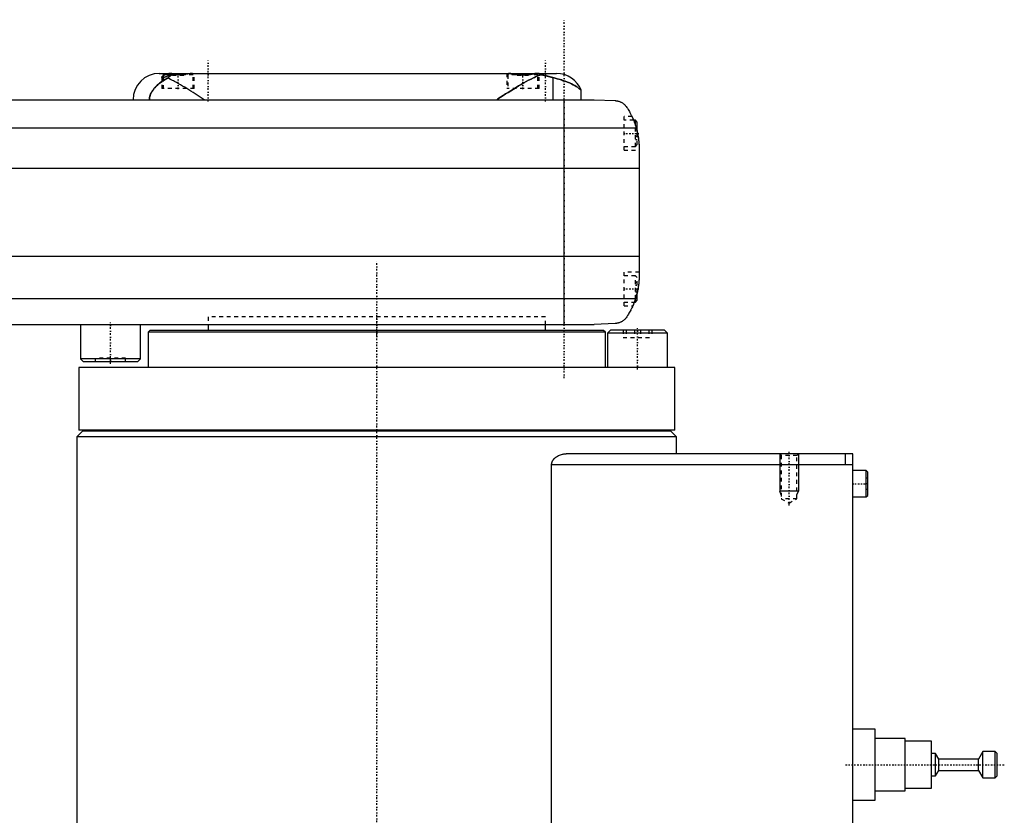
# Model space of a CAD drawing. Extents: x -502 to 174, y -319 to 715.
# Tile 6 of 7: x -95 to 167, y -131 to 81. Entities that reach past the tile are written whole.
import ezdxf

# ---------------------------------------------------------------- set-up
doc = ezdxf.new("R2010")
doc.units = 0
doc.linetypes.add('CENTER', pattern=[1.5, 0.45, -0.5, 0.05, -0.5])
doc.linetypes.add('DASHED', pattern=[2, 1, -1])
for name, color, linetype in [('AM_0', 7, 'CONTINUOUS'), ('AM_10', 7, 'CONTINUOUS'), ('AM_3', 7, 'DASHED'), ('AM_7', 7, 'CENTER')]:
    doc.layers.add(name, color=color, linetype=linetype)

msp = doc.modelspace()

# ---------------------------------------------------------------- linework, layer by layer
at = {"layer": 'AM_0', "color": 7, "linetype": 'CONTINUOUS'}
for p, q in [((-58, 67), (48, 67)), ((-56.6, 67), (-57, 66.6)), ((-57, 66.6), (-57, 65.89)), ((-54.71, 66.6), (-57, 66.6)), ((-49.39, 66.99), (-49.4, 67)), ((35.4, 67), (35.39, 66.99)), ((42.61, 66.99), (42.6, 67)), ((46.98, 65.9), (46.98, 60)), ((54.53, 60), (54.53, 62.51)), ((-248, 60), (58, 60)), ((50, 0), (50, 60)), ((58, 60), (63.58, 59.75)), ((69, 54.5), (68.53, 54.5)), ((69.5, 54), (69, 54.5)), ((69, 53.21), (69, 54.5)), ((69.5, 51.41), (69.5, 54)), ((69.24, 52.43), (-259.24, 52.43)), ((70, 46.97), (70, 13.03)), ((70, 41.62), (-260, 41.62)), ((70, 18.16), (-260, 18.16)), ((69.5, 6.5), (69.5, 8.59)), ((69.01, 6.81), (-259.01, 6.81)), ((68.72, 6), (69, 6)), ((69, 6), (69, 6.79)), ((69, 6), (69.5, 6.5)), ((-251.5, 0), (58, 0)), ((-79, 0), (-79, -9.2)), ((-63, -9.2), (-63, 0)), ((-45, 0), (-45, -1.58)), ((45, -1.58), (45, 0)), ((63.58, 0.25), (58, 0)), ((-60.5, -1.58), (-61, -2.08)), ((-61, -2.08), (-61, -11.5)), ((61, -2.08), (-61, -2.08)), ((60.5, -1.58), (-60.5, -1.58)), ((61, -2.08), (60.5, -1.58)), ((61, -11.5), (61, -2.08)), ((62.37, -1.5), (61.57, -2.3)), ((61.57, -2.3), (61.57, -11.5)), ((77.57, -2.3), (61.57, -2.3)), ((76.77, -1.5), (62.37, -1.5)), ((77.57, -2.3), (76.77, -1.5)), ((77.57, -11.5), (77.57, -2.3)), ((-79, -9.2), (-78.2, -10)), ((-63, -9.2), (-79, -9.2)), ((-63.8, -10), (-78.2, -10)), ((-63.8, -10), (-63, -9.2)), ((-79.5, -11.5), (-79.5, -28.2)), ((79.5, -11.5), (-79.5, -11.5)), ((79.5, -28.2), (79.5, -11.5)), ((-78.5, -28.5), (-80, -30)), ((79.5, -28.2), (-79.5, -28.2)), ((78.5, -28.5), (-78.5, -28.5)), ((-75, -28.2), (-75, -28.5)), ((75, -28.5), (75, -28.2)), ((80, -30), (78.5, -28.5)), ((-80, -30), (-80, -176)), ((80, -30), (-80, -30)), ((80, -34.5), (80, -30)), ((127, -34.5), (50.56, -34.5)), ((125, -34.5), (125, -37.5)), ((127, -313.5), (127, -34.5)), ((46.64, -291.5), (46.64, -37.5)), ((127, -37.5), (46.64, -37.5)), ((130.6, -39), (127, -39)), ((131, -39.4), (130.6, -39)), ((130.6, -46), (130.6, -39)), ((131, -45.6), (131, -39.4)), ((127, -46), (130.6, -46)), ((130.6, -46), (131, -45.6)), ((133, -108), (127, -108)), ((133, -127), (133, -108)), ((141, -110.5), (133, -110.5)), ((141, -124.5), (141, -110.5)), ((148, -111.25), (141, -111.25)), ((148, -123.75), (148, -111.25)), ((149.1, -114.5), (148, -114.5)), ((150, -116), (149.1, -114.5)), ((149.1, -120.5), (149.1, -114.5)), ((161.7, -114), (160.5, -116)), ((165, -114), (161.7, -114)), ((161.7, -121), (161.7, -114)), ((165.5, -114.5), (165, -114)), ((165, -121), (165, -114)), ((165.5, -120.5), (165.5, -114.5)), ((160.5, -116), (150, -116)), ((150, -119), (150, -116)), ((160.5, -119), (160.5, -116)), ((148, -120.5), (149.1, -120.5)), ((149.1, -120.5), (150, -119)), ((150, -119), (160.5, -119)), ((160.5, -119), (161.7, -121)), ((165, -121), (165.5, -120.5)), ((161.7, -121), (165, -121)), ((133, -124.5), (141, -124.5)), ((141, -123.75), (148, -123.75)), ((127, -127), (133, -127))]:
    msp.add_line(p, q, dxfattribs=at)
for points in [[(-55.72, 65.78, 0), (-55.99, 65.65, 0), (-56.5, 65.37, 0), (-56.99, 65.08, 0), (-57.22, 64.93, 0), (-57.44, 64.78, 0), (-57.86, 64.46, 0), (-58.25, 64.15, 0), (-58.61, 63.83, 0), (-58.93, 63.51, 0), (-59.22, 63.2, 0), (-59.36, 63.04, 0), (-59.48, 62.89, 0), (-59.72, 62.57, 0), (-59.93, 62.25, 0), (-60.12, 61.93, 0), (-60.22, 61.74, 0), (-60.25, 61.68, 0), (-60.27, 61.63, 0), (-60.28, 61.6, 0), (-60.3, 61.57, 0), (-60.32, 61.52, 0), (-60.34, 61.46, 0), (-60.37, 61.41, 0), (-60.39, 61.35, 0), (-60.41, 61.3, 0), (-60.42, 61.27, 0), (-60.43, 61.24, 0), (-60.45, 61.19, 0), (-60.47, 61.13, 0), (-60.48, 61.1, 0), (-60.48, 61.07, 0), (-60.5, 61.02, 0), (-60.52, 60.96, 0), (-60.53, 60.93, 0), (-60.53, 60.9, 0), (-60.55, 60.84, 0), (-60.56, 60.79, 0), (-60.58, 60.73, 0), (-60.59, 60.67, 0), (-60.6, 60.6, 0), (-60.6, 60.57, 0), (-60.61, 60.54, 0), (-60.62, 60.48, 0), (-60.63, 60.42, 0), (-60.63, 60.35, 0), (-60.64, 60.29, 0), (-60.64, 60.23, 0), (-60.65, 60.19, 0), (-60.65, 60.16, 0), (-60.65, 60.1, 0), (-60.65, 60.03, 0), (-60.65, 60, 0)], [(-54.39, 66.69, 0), (-54.53, 66.65, 0), (-54.8, 66.57, 0), (-55.06, 66.5, 0), (-55.19, 66.46, 0), (-55.31, 66.42, 0), (-55.55, 66.34, 0), (-55.78, 66.26, 0), (-56, 66.18, 0), (-56.12, 66.14, 0), (-56.15, 66.13, 0), (-56.19, 66.12, 0), (-56.2, 66.11, 0), (-56.22, 66.11, 0), (-56.25, 66.1, 0), (-56.28, 66.09, 0), (-56.32, 66.08, 0), (-56.35, 66.07, 0), (-56.38, 66.06, 0), (-56.39, 66.05, 0), (-56.41, 66.05, 0), (-56.44, 66.04, 0), (-56.47, 66.03, 0), (-56.48, 66.02, 0), (-56.5, 66.02, 0), (-56.53, 66.01, 0), (-56.55, 66, 0), (-56.57, 66, 0), (-56.58, 65.99, 0), (-56.61, 65.98, 0), (-56.64, 65.98, 0), (-56.66, 65.97, 0), (-56.69, 65.96, 0), (-56.71, 65.96, 0), (-56.73, 65.95, 0), (-56.74, 65.95, 0), (-56.76, 65.94, 0), (-56.79, 65.94, 0), (-56.81, 65.93, 0), (-56.83, 65.93, 0), (-56.85, 65.92, 0), (-56.87, 65.92, 0), (-56.88, 65.92, 0), (-56.9, 65.91, 0), (-56.92, 65.91, 0), (-56.94, 65.9, 0), (-56.96, 65.9, 0), (-56.98, 65.9, 0), (-56.99, 65.9, 0), (-57, 65.89, 0), (-57.01, 65.89, 0), (-57.03, 65.89, 0), (-57.05, 65.89, 0), (-57.07, 65.89, 0), (-57.08, 65.89, 0), (-57.09, 65.89, 0), (-57.1, 65.89, 0), (-57.11, 65.89, 0), (-57.13, 65.89, 0), (-57.14, 65.89, 0), (-57.15, 65.89, 0), (-57.17, 65.89, 0), (-57.17, 65.89, 0), (-57.18, 65.89, 0), (-57.19, 65.89, 0), (-57.2, 65.89, 0), (-57.21, 65.9, 0), (-57.21, 65.9, 0), (-57.22, 65.9, 0), (-57.23, 65.9, 0), (-57.24, 65.91, 0), (-57.24, 65.91, 0), (-57.25, 65.91, 0), (-57.26, 65.92, 0), (-57.26, 65.92, 0), (-57.27, 65.93, 0), (-57.27, 65.93, 0), (-57.28, 65.93, 0), (-57.28, 65.94, 0), (-57.28, 65.94, 0), (-57.29, 65.95, 0), (-57.29, 65.96, 0), (-57.29, 65.96, 0), (-57.3, 65.97, 0), (-57.3, 65.97, 0), (-57.3, 65.98, 0), (-57.3, 65.99, 0), (-57.3, 65.99, 0), (-57.3, 66, 0)], [(-57.3, 66, 0), (-57.3, 66.01, 0), (-57.3, 66.02, 0), (-57.29, 66.04, 0), (-57.29, 66.05, 0), (-57.29, 66.06, 0), (-57.28, 66.08, 0), (-57.27, 66.1, 0), (-57.26, 66.12, 0), (-57.25, 66.14, 0), (-57.23, 66.16, 0), (-57.22, 66.17, 0), (-57.22, 66.18, 0), (-57.2, 66.2, 0), (-57.18, 66.22, 0), (-57.15, 66.25, 0), (-57.13, 66.27, 0), (-57.1, 66.29, 0), (-57.09, 66.3, 0), (-57.08, 66.32, 0), (-57.05, 66.34, 0), (-57.02, 66.36, 0), (-57, 66.38, 0)], [(-54.39, 66.69, 0), (-54.43, 66.67, 0), (-54.51, 66.63, 0), (-54.59, 66.6, 0), (-54.62, 66.58, 0), (-54.66, 66.56, 0), (-54.74, 66.52, 0), (-54.81, 66.47, 0), (-54.89, 66.43, 0), (-54.96, 66.38, 0), (-55.04, 66.34, 0), (-55.08, 66.31, 0), (-55.11, 66.28, 0), (-55.19, 66.23, 0), (-55.26, 66.18, 0), (-55.33, 66.12, 0), (-55.41, 66.07, 0), (-55.48, 66.01, 0), (-55.51, 65.98, 0), (-55.55, 65.94, 0), (-55.62, 65.88, 0), (-55.69, 65.82, 0), (-55.72, 65.78, 0)], [(-46, 60, 0), (-46.27, 60.17, 0), (-46.8, 60.51, 0), (-47.34, 60.86, 0), (-47.62, 61.04, 0), (-47.89, 61.21, 0), (-48.45, 61.56, 0), (-49, 61.92, 0), (-49.56, 62.27, 0), (-50.12, 62.61, 0), (-50.68, 62.96, 0), (-50.95, 63.13, 0), (-51.23, 63.3, 0), (-51.78, 63.63, 0), (-52.33, 63.95, 0), (-52.88, 64.27, 0), (-53.41, 64.57, 0), (-53.94, 64.87, 0), (-54.2, 65.01, 0), (-54.46, 65.15, 0), (-54.98, 65.41, 0), (-55.48, 65.66, 0), (-55.72, 65.78, 0)], [(-49.19, 67, 0), (-49.21, 67, 0), (-49.23, 67, 0), (-49.26, 67, 0), (-49.28, 67, 0), (-49.29, 67, 0), (-49.32, 67, 0), (-49.35, 66.99, 0), (-49.38, 66.99, 0), (-49.41, 66.99, 0), (-49.44, 66.99, 0), (-49.46, 66.99, 0), (-49.48, 66.98, 0), (-49.51, 66.98, 0), (-49.54, 66.98, 0), (-49.58, 66.97, 0), (-49.61, 66.97, 0), (-49.64, 66.97, 0), (-49.66, 66.96, 0), (-49.68, 66.96, 0), (-49.72, 66.96, 0), (-49.75, 66.95, 0), (-49.77, 66.95, 0), (-49.79, 66.95, 0), (-49.82, 66.94, 0), (-49.86, 66.94, 0), (-49.88, 66.93, 0), (-49.9, 66.93, 0), (-49.94, 66.93, 0), (-49.98, 66.92, 0), (-50.01, 66.91, 0), (-50.05, 66.91, 0), (-50.09, 66.9, 0), (-50.12, 66.9, 0), (-50.14, 66.9, 0), (-50.18, 66.89, 0), (-50.22, 66.88, 0), (-50.26, 66.88, 0), (-50.31, 66.87, 0), (-50.35, 66.86, 0), (-50.37, 66.86, 0), (-50.39, 66.85, 0), (-50.44, 66.85, 0), (-50.48, 66.84, 0), (-50.53, 66.83, 0), (-50.58, 66.83, 0), (-50.62, 66.82, 0), (-50.65, 66.81, 0), (-50.67, 66.81, 0), (-50.72, 66.8, 0), (-50.77, 66.8, 0), (-50.82, 66.79, 0), (-50.87, 66.78, 0), (-50.92, 66.77, 0), (-50.94, 66.77, 0), (-50.97, 66.77, 0), (-51.02, 66.76, 0), (-51.07, 66.75, 0), (-51.12, 66.75, 0), (-51.17, 66.74, 0), (-51.22, 66.73, 0), (-51.25, 66.73, 0), (-51.28, 66.73, 0), (-51.33, 66.72, 0), (-51.38, 66.71, 0), (-51.41, 66.71, 0), (-51.43, 66.71, 0), (-51.49, 66.7, 0), (-51.54, 66.69, 0), (-51.57, 66.69, 0), (-51.6, 66.69, 0), (-51.65, 66.68, 0), (-51.7, 66.68, 0), (-51.76, 66.67, 0), (-51.81, 66.67, 0), (-51.87, 66.66, 0), (-51.9, 66.66, 0), (-51.92, 66.66, 0), (-51.98, 66.65, 0), (-52.04, 66.65, 0), (-52.09, 66.64, 0), (-52.15, 66.64, 0), (-52.2, 66.64, 0), (-52.23, 66.64, 0), (-52.26, 66.63, 0), (-52.31, 66.63, 0), (-52.37, 66.63, 0), (-52.43, 66.62, 0), (-52.48, 66.62, 0), (-52.54, 66.62, 0), (-52.57, 66.62, 0), (-52.59, 66.62, 0), (-52.65, 66.62, 0), (-52.7, 66.61, 0), (-52.76, 66.61, 0), (-52.82, 66.61, 0), (-52.87, 66.61, 0), (-52.9, 66.61, 0), (-52.93, 66.61, 0), (-52.98, 66.61, 0), (-53.03, 66.61, 0), (-53.09, 66.61, 0), (-53.14, 66.61, 0), (-53.2, 66.61, 0), (-53.23, 66.61, 0), (-53.25, 66.61, 0), (-53.31, 66.62, 0), (-53.37, 66.62, 0), (-53.39, 66.62, 0), (-53.42, 66.62, 0), (-53.48, 66.62, 0), (-53.53, 66.62, 0), (-53.56, 66.62, 0), (-53.59, 66.63, 0), (-53.64, 66.63, 0), (-53.7, 66.63, 0), (-53.76, 66.63, 0), (-53.81, 66.64, 0), (-53.87, 66.64, 0), (-53.9, 66.64, 0), (-53.92, 66.65, 0), (-53.98, 66.65, 0), (-54.03, 66.65, 0), (-54.09, 66.66, 0), (-54.15, 66.66, 0), (-54.2, 66.67, 0), (-54.23, 66.67, 0), (-54.26, 66.67, 0), (-54.31, 66.68, 0), (-54.36, 66.68, 0), (-54.39, 66.69, 0)], [(43.84, 66.65, 0), (43.55, 66.55, 0), (42.96, 66.33, 0), (42.38, 66.08, 0), (42.08, 65.95, 0), (41.78, 65.81, 0), (41.16, 65.51, 0), (40.52, 65.18, 0), (39.87, 64.83, 0), (39.21, 64.46, 0), (38.53, 64.07, 0), (38.19, 63.87, 0), (37.85, 63.67, 0), (37.16, 63.25, 0), (36.46, 62.83, 0), (35.77, 62.4, 0), (35.07, 61.96, 0), (34.38, 61.52, 0), (34.03, 61.3, 0), (33.69, 61.08, 0), (33, 60.64, 0), (32.33, 60.21, 0), (32, 60, 0)], [(42.58, 66.99, 0), (42.56, 66.99, 0), (42.51, 66.98, 0), (42.46, 66.98, 0), (42.44, 66.98, 0), (42.42, 66.97, 0), (42.37, 66.97, 0), (42.31, 66.96, 0), (42.26, 66.95, 0), (42.21, 66.95, 0), (42.15, 66.94, 0), (42.13, 66.93, 0), (42.1, 66.93, 0), (42.04, 66.92, 0), (41.99, 66.91, 0), (41.93, 66.91, 0), (41.87, 66.9, 0), (41.81, 66.89, 0), (41.78, 66.88, 0), (41.75, 66.88, 0), (41.68, 66.87, 0), (41.62, 66.86, 0), (41.58, 66.85, 0), (41.55, 66.85, 0), (41.48, 66.84, 0), (41.42, 66.82, 0), (41.38, 66.82, 0), (41.35, 66.81, 0), (41.28, 66.8, 0), (41.21, 66.79, 0), (41.13, 66.78, 0), (41.06, 66.77, 0), (40.99, 66.76, 0), (40.95, 66.76, 0), (40.91, 66.75, 0), (40.84, 66.74, 0), (40.76, 66.73, 0), (40.68, 66.72, 0), (40.61, 66.71, 0), (40.53, 66.7, 0), (40.49, 66.7, 0), (40.45, 66.69, 0), (40.37, 66.69, 0), (40.29, 66.68, 0), (40.21, 66.67, 0), (40.13, 66.66, 0), (40.05, 66.66, 0), (40.01, 66.65, 0), (39.97, 66.65, 0), (39.89, 66.64, 0), (39.8, 66.64, 0), (39.72, 66.63, 0), (39.64, 66.63, 0), (39.56, 66.62, 0), (39.52, 66.62, 0), (39.48, 66.62, 0), (39.4, 66.62, 0), (39.31, 66.62, 0), (39.23, 66.61, 0), (39.15, 66.61, 0), (39.07, 66.61, 0), (39.03, 66.61, 0), (38.99, 66.61, 0), (38.91, 66.61, 0), (38.83, 66.61, 0), (38.79, 66.61, 0), (38.75, 66.61, 0), (38.67, 66.62, 0), (38.59, 66.62, 0), (38.55, 66.62, 0), (38.51, 66.62, 0), (38.42, 66.62, 0), (38.34, 66.63, 0), (38.26, 66.63, 0), (38.18, 66.64, 0), (38.1, 66.64, 0), (38.06, 66.65, 0), (38.02, 66.65, 0), (37.93, 66.66, 0), (37.85, 66.66, 0), (37.77, 66.67, 0), (37.69, 66.68, 0), (37.61, 66.69, 0), (37.57, 66.69, 0), (37.53, 66.7, 0), (37.45, 66.7, 0), (37.38, 66.71, 0), (37.3, 66.72, 0), (37.22, 66.73, 0), (37.15, 66.74, 0), (37.11, 66.75, 0), (37.07, 66.75, 0), (37, 66.76, 0), (36.92, 66.77, 0), (36.85, 66.78, 0), (36.78, 66.8, 0), (36.71, 66.81, 0), (36.67, 66.81, 0), (36.64, 66.82, 0), (36.57, 66.83, 0), (36.5, 66.84, 0), (36.43, 66.85, 0), (36.37, 66.86, 0), (36.3, 66.87, 0), (36.27, 66.87, 0), (36.24, 66.88, 0), (36.18, 66.89, 0), (36.12, 66.9, 0), (36.09, 66.9, 0), (36.06, 66.91, 0), (36, 66.92, 0), (35.95, 66.92, 0), (35.92, 66.93, 0), (35.89, 66.93, 0), (35.83, 66.94, 0), (35.78, 66.95, 0), (35.73, 66.96, 0), (35.67, 66.96, 0), (35.62, 66.97, 0), (35.6, 66.97, 0), (35.57, 66.97, 0), (35.52, 66.98, 0), (35.48, 66.98, 0), (35.43, 66.99, 0), (35.38, 66.99, 0), (35.34, 67, 0), (35.32, 67, 0), (35.3, 67, 0), (35.25, 67, 0), (35.21, 67, 0), (35.19, 67, 0)], [(43.3, 67, 0), (43.3, 66.99, 0), (43.29, 66.99, 0), (43.29, 66.99, 0), (43.28, 66.99, 0), (43.27, 66.99, 0), (43.25, 66.99, 0), (43.23, 66.99, 0), (43.2, 66.98, 0), (43.17, 66.98, 0), (43.14, 66.98, 0), (43.12, 66.98, 0), (43.1, 66.98, 0), (43.05, 66.98, 0), (43, 66.98, 0), (42.95, 66.98, 0), (42.89, 66.98, 0), (42.83, 66.98, 0), (42.8, 66.99, 0), (42.77, 66.99, 0), (42.7, 66.99, 0), (42.62, 66.99, 0), (42.58, 66.99, 0)], [(43.84, 66.65, 0), (43.81, 66.66, 0), (43.74, 66.69, 0), (43.67, 66.72, 0), (43.64, 66.74, 0), (43.6, 66.75, 0), (43.53, 66.78, 0), (43.46, 66.8, 0), (43.39, 66.83, 0), (43.32, 66.85, 0), (43.26, 66.87, 0), (43.22, 66.88, 0), (43.18, 66.89, 0), (43.11, 66.91, 0), (43.04, 66.92, 0), (42.97, 66.94, 0), (42.9, 66.95, 0), (42.83, 66.96, 0), (42.8, 66.97, 0), (42.76, 66.97, 0), (42.69, 66.98, 0), (42.62, 66.99, 0), (42.58, 66.99, 0)], [(43.25, 67, 0), (43.26, 67, 0), (43.29, 67, 0), (43.3, 67, 0), (43.3, 67, 0)], [(46.98, 65.9, 0), (46.91, 65.92, 0), (46.76, 65.96, 0), (46.61, 65.99, 0), (46.54, 66.01, 0), (46.46, 66.03, 0), (46.31, 66.07, 0), (46.15, 66.11, 0), (45.98, 66.15, 0), (45.81, 66.2, 0), (45.64, 66.24, 0), (45.56, 66.26, 0), (45.47, 66.28, 0), (45.29, 66.33, 0), (45.11, 66.37, 0), (44.92, 66.41, 0), (44.73, 66.46, 0), (44.54, 66.5, 0), (44.44, 66.52, 0), (44.35, 66.54, 0), (44.15, 66.59, 0), (43.94, 66.63, 0), (43.84, 66.65, 0)], [(54.53, 62.51, 0), (54.53, 62.52, 0), (54.48, 62.56, 0), (54.38, 62.65, 0), (54.32, 62.71, 0), (54.24, 62.77, 0), (54.05, 62.93, 0), (53.81, 63.11, 0), (53.53, 63.31, 0), (53.2, 63.52, 0), (52.82, 63.75, 0), (52.61, 63.87, 0), (52.4, 63.98, 0), (51.93, 64.22, 0), (51.41, 64.46, 0), (50.85, 64.7, 0), (50.25, 64.93, 0), (49.6, 65.16, 0), (49.25, 65.27, 0), (48.9, 65.38, 0), (48.16, 65.6, 0), (47.38, 65.81, 0), (46.98, 65.9, 0)], [(63.58, 59.75, 0), (63.6, 59.75, 0), (63.63, 59.74, 0), (63.67, 59.74, 0), (63.68, 59.74, 0), (63.7, 59.74, 0), (63.73, 59.74, 0), (63.76, 59.73, 0), (63.8, 59.73, 0), (63.83, 59.73, 0), (63.86, 59.72, 0), (63.88, 59.72, 0), (63.9, 59.72, 0), (63.93, 59.71, 0), (63.96, 59.71, 0), (63.99, 59.71, 0), (64.02, 59.7, 0), (64.06, 59.7, 0), (64.07, 59.69, 0), (64.09, 59.69, 0), (64.12, 59.68, 0), (64.15, 59.68, 0), (64.16, 59.68, 0), (64.18, 59.67, 0), (64.21, 59.67, 0), (64.24, 59.66, 0), (64.25, 59.66, 0), (64.27, 59.65, 0), (64.3, 59.65, 0), (64.32, 59.64, 0), (64.35, 59.63, 0), (64.38, 59.63, 0), (64.41, 59.62, 0), (64.42, 59.62, 0), (64.44, 59.61, 0), (64.47, 59.6, 0), (64.49, 59.6, 0), (64.59, 59.57, 0), (64.74, 59.52, 0), (64.9, 59.46, 0), (65.05, 59.39, 0), (65.13, 59.36, 0), (65.21, 59.32, 0), (65.37, 59.23, 0), (65.53, 59.14, 0), (65.69, 59.03, 0), (65.84, 58.92, 0), (66, 58.79, 0), (66.07, 58.73, 0), (66.14, 58.66, 0), (66.28, 58.53, 0), (66.41, 58.38, 0), (66.48, 58.31, 0)], [(66.48, 58.31, 0), (66.55, 58.19, 0), (66.72, 57.95, 0), (66.88, 57.69, 0), (66.97, 57.56, 0), (67.05, 57.42, 0), (67.22, 57.14, 0), (67.39, 56.85, 0), (67.56, 56.55, 0), (67.72, 56.24, 0), (67.89, 55.91, 0), (67.97, 55.75, 0), (68.05, 55.58, 0), (68.21, 55.24, 0), (68.37, 54.88, 0), (68.52, 54.53, 0), (68.66, 54.16, 0), (68.8, 53.78, 0), (68.87, 53.6, 0), (68.94, 53.4, 0), (69.06, 53.02, 0), (69.18, 52.62, 0), (69.24, 52.43, 0)], [(68.09, 55.5, 0), (68.09, 55.5, 0), (68.09, 55.49, 0), (68.1, 55.48, 0), (68.1, 55.47, 0), (68.11, 55.46, 0), (68.12, 55.44, 0), (68.13, 55.4, 0), (68.15, 55.37, 0), (68.17, 55.32, 0), (68.2, 55.27, 0), (68.21, 55.24, 0), (68.22, 55.21, 0), (68.25, 55.15, 0), (68.28, 55.08, 0), (68.31, 55, 0), (68.35, 54.92, 0), (68.39, 54.84, 0), (68.41, 54.79, 0), (68.43, 54.75, 0), (68.47, 54.65, 0), (68.51, 54.55, 0), (68.53, 54.5, 0)], [(68.09, 55.5, 0), (68.09, 55.5, 0), (68.09, 55.49, 0), (68.1, 55.48, 0), (68.1, 55.47, 0), (68.11, 55.46, 0), (68.12, 55.44, 0), (68.13, 55.4, 0), (68.15, 55.37, 0), (68.17, 55.32, 0), (68.2, 55.27, 0), (68.21, 55.24, 0), (68.22, 55.21, 0), (68.25, 55.15, 0), (68.28, 55.08, 0), (68.31, 55, 0), (68.35, 54.92, 0), (68.39, 54.84, 0), (68.41, 54.79, 0), (68.43, 54.75, 0), (68.47, 54.65, 0), (68.51, 54.55, 0), (68.53, 54.5, 0)], [(69.24, 52.43, 0), (69.28, 52.27, 0), (69.37, 51.97, 0), (69.44, 51.66, 0), (69.48, 51.51, 0), (69.51, 51.35, 0), (69.58, 51.05, 0), (69.64, 50.74, 0), (69.7, 50.44, 0), (69.75, 50.13, 0), (69.79, 49.83, 0), (69.82, 49.68, 0), (69.84, 49.52, 0), (69.87, 49.22, 0), (69.9, 48.92, 0), (69.93, 48.63, 0), (69.95, 48.33, 0), (69.97, 48.03, 0), (69.98, 47.88, 0), (69.99, 47.73, 0), (69.99, 47.42, 0), (70, 47.12, 0), (70, 46.97, 0)], [(69.5, 51.41, 0), (69.53, 51.27, 0), (69.59, 50.98, 0), (69.65, 50.69, 0), (69.68, 50.54, 0), (69.7, 50.4, 0), (69.75, 50.1, 0), (69.8, 49.81, 0), (69.84, 49.51, 0), (69.87, 49.23, 0), (69.9, 48.95, 0), (69.91, 48.81, 0), (69.93, 48.68, 0), (69.95, 48.43, 0), (69.96, 48.18, 0), (69.98, 47.96, 0), (69.98, 47.75, 0), (69.99, 47.55, 0), (69.99, 47.46, 0), (70, 47.37, 0), (70, 47.19, 0), (70, 47.04, 0), (70, 46.97, 0)], [(70, 13.03, 0), (70, 12.86, 0), (69.99, 12.52, 0), (69.98, 12.18, 0), (69.97, 12.01, 0), (69.96, 11.84, 0), (69.94, 11.5, 0), (69.91, 11.15, 0), (69.88, 10.81, 0), (69.83, 10.46, 0), (69.79, 10.12, 0), (69.76, 9.94, 0), (69.73, 9.77, 0), (69.67, 9.42, 0), (69.6, 9.07, 0), (69.53, 8.72, 0), (69.45, 8.37, 0), (69.36, 8.03, 0), (69.32, 7.85, 0), (69.27, 7.68, 0), (69.17, 7.33, 0), (69.06, 6.99, 0), (69.01, 6.81, 0)], [(70, 13.03, 0), (70, 12.94, 0), (70, 12.76, 0), (69.99, 12.57, 0), (69.99, 12.47, 0), (69.99, 12.36, 0), (69.98, 12.14, 0), (69.97, 11.91, 0), (69.95, 11.67, 0), (69.93, 11.42, 0), (69.91, 11.15, 0), (69.9, 11.02, 0), (69.88, 10.89, 0), (69.85, 10.62, 0), (69.82, 10.34, 0), (69.78, 10.07, 0), (69.74, 9.8, 0), (69.69, 9.53, 0), (69.67, 9.4, 0), (69.64, 9.26, 0), (69.59, 8.99, 0), (69.53, 8.72, 0), (69.5, 8.59, 0)], [(70, 13.03, 0), (70, 12.94, 0), (70, 12.76, 0), (69.99, 12.57, 0), (69.99, 12.47, 0), (69.99, 12.36, 0), (69.98, 12.14, 0), (69.97, 11.91, 0), (69.95, 11.67, 0), (69.93, 11.42, 0), (69.91, 11.15, 0), (69.9, 11.02, 0), (69.88, 10.89, 0), (69.85, 10.62, 0), (69.82, 10.34, 0), (69.78, 10.07, 0), (69.74, 9.8, 0), (69.69, 9.53, 0), (69.67, 9.4, 0), (69.64, 9.26, 0), (69.59, 8.99, 0), (69.53, 8.72, 0), (69.5, 8.59, 0)], [(69.01, 6.81, 0), (68.95, 6.65, 0), (68.84, 6.32, 0), (68.72, 5.99, 0), (68.66, 5.83, 0), (68.59, 5.66, 0), (68.46, 5.34, 0), (68.33, 5.03, 0), (68.19, 4.72, 0), (68.05, 4.42, 0), (67.91, 4.12, 0), (67.83, 3.97, 0), (67.76, 3.83, 0), (67.61, 3.55, 0), (67.46, 3.27, 0), (67.3, 3, 0), (67.15, 2.74, 0), (67, 2.49, 0), (66.92, 2.37, 0), (66.85, 2.25, 0), (66.7, 2.02, 0), (66.55, 1.8, 0), (66.48, 1.69, 0)], [(68.72, 6, 0), (68.7, 5.95, 0), (68.66, 5.85, 0), (68.63, 5.75, 0), (68.61, 5.71, 0), (68.59, 5.66, 0), (68.56, 5.58, 0), (68.53, 5.49, 0), (68.49, 5.42, 0), (68.47, 5.35, 0), (68.44, 5.29, 0), (68.43, 5.26, 0), (68.42, 5.23, 0), (68.39, 5.18, 0), (68.37, 5.13, 0), (68.36, 5.09, 0), (68.34, 5.06, 0), (68.33, 5.04, 0), (68.33, 5.03, 0), (68.32, 5.02, 0), (68.32, 5.01, 0), (68.32, 5, 0), (68.32, 5, 0)], [(66.48, 1.69, 0), (66.4, 1.61, 0), (66.26, 1.45, 0), (66.11, 1.31, 0), (66.03, 1.24, 0), (65.95, 1.17, 0), (65.8, 1.05, 0), (65.64, 0.94, 0), (65.49, 0.84, 0), (65.33, 0.75, 0), (65.18, 0.67, 0), (65.1, 0.63, 0), (65.02, 0.59, 0), (64.87, 0.53, 0), (64.72, 0.48, 0), (64.57, 0.42, 0), (64.47, 0.4, 0), (64.44, 0.39, 0), (64.42, 0.38, 0), (64.4, 0.38, 0), (64.39, 0.37, 0), (64.36, 0.37, 0), (64.33, 0.36, 0), (64.3, 0.35, 0), (64.28, 0.35, 0), (64.25, 0.34, 0), (64.23, 0.34, 0), (64.22, 0.33, 0), (64.19, 0.33, 0), (64.16, 0.32, 0), (64.14, 0.32, 0), (64.13, 0.32, 0), (64.1, 0.31, 0), (64.07, 0.31, 0), (64.05, 0.3, 0), (64.04, 0.3, 0), (64.01, 0.3, 0), (63.98, 0.29, 0), (63.95, 0.29, 0), (63.92, 0.28, 0), (63.88, 0.28, 0), (63.87, 0.28, 0), (63.85, 0.28, 0), (63.82, 0.27, 0), (63.79, 0.27, 0), (63.76, 0.27, 0), (63.73, 0.26, 0), (63.69, 0.26, 0), (63.68, 0.26, 0), (63.66, 0.26, 0), (63.63, 0.26, 0), (63.6, 0.25, 0), (63.58, 0.25, 0)], [(46.64, -37.5, 0), (46.64, -37.47, 0), (46.64, -37.42, 0), (46.64, -37.36, 0), (46.64, -37.33, 0), (46.65, -37.3, 0), (46.65, -37.25, 0), (46.66, -37.19, 0), (46.67, -37.14, 0), (46.68, -37.09, 0), (46.69, -37.03, 0), (46.69, -37, 0), (46.7, -36.98, 0), (46.71, -36.92, 0), (46.73, -36.87, 0), (46.75, -36.82, 0), (46.76, -36.77, 0), (46.78, -36.72, 0), (46.79, -36.69, 0), (46.8, -36.67, 0), (46.82, -36.62, 0), (46.84, -36.57, 0), (46.86, -36.54, 0), (46.87, -36.52, 0), (46.89, -36.47, 0), (46.92, -36.42, 0), (46.93, -36.4, 0), (46.94, -36.37, 0), (46.97, -36.32, 0), (47, -36.28, 0), (47.03, -36.23, 0), (47.06, -36.19, 0), (47.09, -36.14, 0), (47.1, -36.12, 0), (47.12, -36.1, 0), (47.15, -36.06, 0), (47.18, -36.01, 0), (47.21, -35.97, 0), (47.25, -35.93, 0), (47.28, -35.89, 0), (47.3, -35.87, 0), (47.32, -35.85, 0), (47.35, -35.81, 0), (47.39, -35.77, 0), (47.43, -35.74, 0), (47.46, -35.7, 0), (47.5, -35.66, 0), (47.52, -35.65, 0), (47.54, -35.63, 0), (47.58, -35.59, 0), (47.61, -35.56, 0), (47.65, -35.53, 0), (47.69, -35.49, 0), (47.73, -35.46, 0), (47.75, -35.45, 0), (47.77, -35.43, 0), (47.81, -35.4, 0), (47.85, -35.37, 0), (47.98, -35.28, 0), (48.11, -35.2, 0), (48.23, -35.12, 0), (48.49, -34.98, 0), (48.76, -34.86, 0), (49.04, -34.75, 0), (49.32, -34.67, 0), (49.6, -34.6, 0), (49.74, -34.57, 0), (49.88, -34.55, 0), (50.15, -34.52, 0), (50.42, -34.5, 0), (50.56, -34.5, 0)]]:
    msp.add_polyline3d(points, dxfattribs=at)
for centre, start, end in [((-58, 60), 90, 180), ((48, 60), 21.0345, 90)]:
    msp.add_arc(centre, 7, start, end, dxfattribs=at)
at = {"layer": 'AM_10', "color": 7, "linetype": 'CONTINUOUS'}
for p, q in [((107.5, -34.5), (107.5, -44.5)), ((112.5, -34.5), (112.5, -44.5)), ((112.5, -44.5), (107.5, -44.5)), ((107.93, -45.5), (107.5, -44.5)), ((112.07, -45.5), (112.5, -44.5))]:
    msp.add_line(p, q, dxfattribs=at)
at = {"layer": 'AM_3', "color": 6, "linetype": 'DASHED'}
for p, q in [((-57.3, 66), (-57.3, 63)), ((-57, 65.89), (-57, 63)), ((-49, 66.6), (-54.71, 66.6)), ((-54.5, 67), (-54.5, 66.5)), ((-54.5, 66.5), (-51.5, 66.5)), ((-53, 67), (-53, 66.5)), ((-51.5, 67), (-51.5, 66.5)), ((-49, 66.6), (-49.39, 66.99)), ((-49, 63), (-49, 66.6)), ((-48.7, 63), (-48.7, 67)), ((34.7, 67), (34.7, 63)), ((35.39, 66.99), (35, 66.6)), ((35, 66.6), (35, 63)), ((43, 66.6), (35, 66.6)), ((35.39, 66.99), (35.42, 66.99)), ((35.4, 67), (42.6, 67)), ((37.5, 67), (37.5, 66.5)), ((37.5, 66.7), (37.84, 66.66)), ((37.5, 66.5), (40.5, 66.5)), ((37.84, 66.66), (38.18, 66.64)), ((39, 67), (39, 66.5)), ((39, 66.61), (39.06, 66.61)), ((39.06, 66.61), (39.41, 66.62)), ((39.41, 66.62), (39.61, 66.63)), ((39.61, 66.63), (39.88, 66.64)), ((39.88, 66.64), (40.23, 66.67)), ((40.23, 66.67), (40.5, 66.7)), ((40.5, 67), (40.5, 66.5)), ((43, 66.6), (42.61, 66.99)), ((43, 63), (43, 66.6)), ((43.3, 63), (43.3, 67)), ((-48.7, 63), (-57.3, 63)), ((43.3, 63), (34.7, 63)), ((68.09, 55.5), (66, 55.5)), ((66, 46.5), (66, 55.5)), ((68.53, 54.5), (66, 54.5)), ((69, 47.5), (69, 53.21)), ((69.5, 52.73), (69, 52.73)), ((69.5, 51.87), (69, 51.87)), ((69.5, 50.13), (69, 50.13)), ((69.5, 48), (69.5, 51.41)), ((66, 47.5), (69, 47.5)), ((69.5, 49.27), (69, 49.27)), ((69, 47.5), (69.5, 48)), ((66, 46.5), (70, 46.5)), ((70, 14), (66, 14)), ((66, 5), (66, 14)), ((69, 13), (66, 13)), ((69.5, 12.5), (69, 13)), ((69, 6.79), (69, 13)), ((69.5, 11.23), (69, 11.23)), ((69.5, 8.59), (69.5, 12.5)), ((69.5, 10.37), (69, 10.37)), ((69.5, 8.63), (69, 8.63)), ((66, 6), (68.72, 6)), ((69.5, 7.77), (69, 7.77)), ((66, 5), (68.32, 5)), ((45, 2), (-45, 2)), ((-45, 2), (-45, 0)), ((45, 2), (-45, 2)), ((45, 0), (45, 2)), ((61.74, -2.3), (61.57, -2.3)), ((65.74, -1.5), (65.74, -3.5)), ((66.55, -1.5), (66.55, -3.5)), ((68.77, -1.5), (68.77, -3.5)), ((70.38, -1.5), (70.38, -3.5)), ((72.6, -1.5), (72.6, -3.5)), ((73.41, -1.5), (73.41, -3.5)), ((65.74, -3.5), (73.41, -3.5)), ((-75, -10), (-75, -9)), ((-67, -9), (-75, -9)), ((-71, -10), (-71, -9)), ((-67, -10), (-67, -9)), ((107.5, -34.5), (107.93, -34.93)), ((107.93, -34.93), (107.93, -46.5)), ((112.07, -34.93), (107.93, -34.93)), ((112.07, -34.93), (112.5, -34.5)), ((112.07, -46.5), (112.07, -34.93)), ((130.5, -41), (130.5, -44)), ((131, -41), (130.5, -41)), ((131, -42.5), (130.5, -42.5)), ((131, -44), (130.5, -44)), ((107.93, -46.5), (110, -47.69)), ((112.07, -46.5), (107.93, -46.5)), ((110, -47.69), (112.07, -46.5))]:
    msp.add_line(p, q, dxfattribs=at)
for points in [[(-60.65, 60, 0), (-60.65, 60.04, 0), (-60.65, 60.11, 0), (-60.65, 60.19, 0), (-60.64, 60.22, 0), (-60.64, 60.26, 0), (-60.64, 60.34, 0), (-60.63, 60.41, 0), (-60.62, 60.48, 0), (-60.61, 60.55, 0), (-60.59, 60.63, 0), (-60.59, 60.66, 0), (-60.58, 60.7, 0), (-60.57, 60.77, 0), (-60.55, 60.84, 0), (-60.53, 60.9, 0), (-60.52, 60.97, 0), (-60.5, 61.04, 0), (-60.49, 61.07, 0), (-60.48, 61.1, 0), (-60.45, 61.17, 0), (-60.43, 61.23, 0), (-60.42, 61.26, 0), (-60.41, 61.29, 0), (-60.39, 61.35, 0), (-60.36, 61.42, 0), (-60.35, 61.45, 0), (-60.34, 61.48, 0), (-60.31, 61.54, 0), (-60.29, 61.6, 0), (-60.26, 61.65, 0), (-60.23, 61.71, 0), (-60.2, 61.77, 0), (-60.19, 61.8, 0), (-60.17, 61.83, 0), (-60.14, 61.88, 0), (-60.11, 61.94, 0), (-60.01, 62.13, 0), (-59.81, 62.44, 0), (-59.59, 62.74, 0), (-59.35, 63.05, 0), (-59.21, 63.21, 0), (-59.07, 63.36, 0), (-58.77, 63.68, 0), (-58.43, 63.99, 0), (-58.07, 64.3, 0), (-57.69, 64.6, 0), (-57.28, 64.89, 0), (-57.07, 65.03, 0), (-56.86, 65.16, 0), (-56.41, 65.42, 0), (-55.96, 65.67, 0), (-55.72, 65.78, 0)], [(-54.66, 67, 0), (-54.68, 67, 0), (-54.72, 67, 0), (-54.77, 67, 0), (-54.79, 67, 0), (-54.81, 67, 0), (-54.85, 67, 0), (-54.9, 67, 0), (-54.94, 66.99, 0), (-54.98, 66.99, 0), (-55.02, 66.99, 0), (-55.04, 66.99, 0), (-55.06, 66.99, 0), (-55.11, 66.98, 0), (-55.15, 66.98, 0), (-55.19, 66.98, 0), (-55.23, 66.97, 0), (-55.27, 66.97, 0), (-55.29, 66.97, 0), (-55.31, 66.96, 0), (-55.35, 66.96, 0), (-55.39, 66.95, 0), (-55.41, 66.95, 0), (-55.43, 66.95, 0), (-55.47, 66.94, 0), (-55.51, 66.94, 0), (-55.53, 66.93, 0), (-55.55, 66.93, 0), (-55.58, 66.92, 0), (-55.62, 66.92, 0), (-55.66, 66.91, 0), (-55.7, 66.9, 0), (-55.73, 66.9, 0), (-55.75, 66.89, 0), (-55.77, 66.89, 0), (-55.8, 66.88, 0), (-55.84, 66.87, 0), (-55.96, 66.84, 0), (-56.16, 66.79, 0), (-56.34, 66.72, 0), (-56.51, 66.65, 0), (-56.59, 66.62, 0), (-56.66, 66.58, 0), (-56.8, 66.51, 0), (-56.92, 66.43, 0), (-57.03, 66.36, 0), (-57.12, 66.28, 0), (-57.19, 66.21, 0), (-57.22, 66.17, 0), (-57.24, 66.14, 0), (-57.28, 66.08, 0), (-57.29, 66.05, 0), (-57.29, 66.04, 0), (-57.3, 66.03, 0), (-57.3, 66.02, 0), (-57.3, 66.02, 0), (-57.3, 66.01, 0), (-57.3, 66, 0), (-57.3, 66, 0)], [(-57, 66.38, 0), (-56.97, 66.4, 0), (-56.89, 66.45, 0), (-56.8, 66.51, 0), (-56.76, 66.53, 0), (-56.71, 66.56, 0), (-56.61, 66.61, 0), (-56.51, 66.65, 0), (-56.4, 66.7, 0), (-56.28, 66.75, 0), (-56.15, 66.79, 0), (-56.08, 66.81, 0), (-56.02, 66.83, 0), (-55.88, 66.86, 0), (-55.73, 66.9, 0), (-55.58, 66.92, 0), (-55.42, 66.95, 0), (-55.26, 66.97, 0), (-55.18, 66.98, 0), (-55.09, 66.98, 0), (-54.92, 66.99, 0), (-54.75, 67, 0), (-54.66, 67, 0)], [(32, 60, 0), (32.33, 60.21, 0), (33, 60.64, 0), (33.69, 61.08, 0), (34.03, 61.3, 0), (34.38, 61.52, 0), (35.07, 61.96, 0), (35.77, 62.4, 0), (36.46, 62.83, 0), (37.16, 63.25, 0), (37.85, 63.67, 0), (38.19, 63.87, 0), (38.53, 64.07, 0), (39.21, 64.46, 0), (39.87, 64.83, 0), (40.52, 65.18, 0), (41.16, 65.51, 0), (41.78, 65.81, 0), (42.08, 65.95, 0), (42.38, 66.08, 0), (42.96, 66.33, 0), (43.55, 66.55, 0), (43.84, 66.65, 0)], [(35.19, 67, 0), (35.22, 67, 0), (35.29, 67, 0), (35.36, 66.99, 0), (35.39, 66.99, 0)], [(35.42, 66.99, 0), (35.44, 66.99, 0), (35.48, 66.98, 0), (35.53, 66.98, 0), (35.55, 66.98, 0), (35.57, 66.97, 0), (35.61, 66.97, 0), (35.66, 66.96, 0), (35.7, 66.96, 0), (35.75, 66.95, 0), (35.8, 66.95, 0), (35.82, 66.94, 0), (35.85, 66.94, 0), (35.89, 66.93, 0), (35.94, 66.92, 0), (35.99, 66.92, 0), (36.04, 66.91, 0), (36.09, 66.9, 0), (36.12, 66.9, 0), (36.15, 66.89, 0), (36.2, 66.88, 0), (36.26, 66.88, 0), (36.28, 66.87, 0)], [(36.28, 66.87, 0), (36.31, 66.87, 0), (36.37, 66.86, 0), (36.44, 66.85, 0), (36.47, 66.84, 0), (36.5, 66.84, 0), (36.56, 66.83, 0), (36.63, 66.82, 0), (36.69, 66.81, 0), (36.76, 66.8, 0), (36.82, 66.79, 0), (36.86, 66.78, 0), (36.89, 66.78, 0), (36.96, 66.77, 0), (37.03, 66.76, 0), (37.1, 66.75, 0), (37.17, 66.74, 0), (37.24, 66.73, 0), (37.28, 66.73, 0), (37.32, 66.72, 0), (37.39, 66.71, 0), (37.46, 66.7, 0), (37.5, 66.7, 0)], [(38.18, 66.64, 0), (38.32, 66.63, 0), (38.59, 66.62, 0), (38.86, 66.61, 0), (39, 66.61, 0)], [(40.5, 66.7, 0), (40.57, 66.71, 0), (40.71, 66.72, 0), (40.85, 66.74, 0), (40.92, 66.75, 0), (40.99, 66.76, 0), (41.12, 66.78, 0), (41.26, 66.8, 0), (41.38, 66.82, 0), (41.51, 66.84, 0), (41.63, 66.86, 0), (41.69, 66.87, 0), (41.74, 66.88, 0), (41.86, 66.89, 0), (41.97, 66.91, 0), (42.07, 66.93, 0), (42.17, 66.94, 0), (42.27, 66.95, 0), (42.31, 66.96, 0), (42.36, 66.97, 0), (42.45, 66.98, 0), (42.54, 66.99, 0), (42.58, 66.99, 0)], [(42.58, 66.99, 0), (42.62, 66.99, 0), (42.7, 66.99, 0), (42.77, 66.99, 0), (42.8, 66.99, 0), (42.83, 66.98, 0), (42.89, 66.98, 0), (42.95, 66.98, 0), (43, 66.98, 0), (43.05, 66.98, 0), (43.1, 66.98, 0), (43.12, 66.98, 0), (43.14, 66.98, 0), (43.17, 66.98, 0), (43.2, 66.98, 0), (43.23, 66.99, 0), (43.25, 66.99, 0), (43.27, 66.99, 0), (43.28, 66.99, 0), (43.29, 66.99, 0), (43.29, 66.99, 0), (43.3, 66.99, 0), (43.3, 67, 0)], [(42.58, 66.99, 0), (42.62, 66.99, 0), (42.69, 66.98, 0), (42.76, 66.97, 0), (42.8, 66.97, 0), (42.83, 66.96, 0), (42.9, 66.95, 0), (42.97, 66.94, 0), (43.04, 66.92, 0), (43.11, 66.91, 0), (43.19, 66.89, 0), (43.22, 66.88, 0), (43.26, 66.87, 0), (43.33, 66.85, 0), (43.39, 66.83, 0), (43.46, 66.8, 0), (43.53, 66.78, 0), (43.6, 66.75, 0), (43.64, 66.74, 0), (43.67, 66.72, 0), (43.74, 66.69, 0), (43.81, 66.66, 0), (43.84, 66.65, 0)], [(43.3, 67, 0), (43.3, 67, 0), (43.29, 67, 0), (43.26, 67, 0), (43.25, 67, 0)], [(43.84, 66.65, 0), (43.95, 66.63, 0), (44.15, 66.59, 0), (44.35, 66.54, 0), (44.45, 66.52, 0), (44.55, 66.5, 0), (44.74, 66.46, 0), (44.93, 66.41, 0), (45.12, 66.37, 0), (45.3, 66.32, 0), (45.48, 66.28, 0), (45.57, 66.26, 0), (45.65, 66.24, 0), (45.82, 66.19, 0), (45.99, 66.15, 0), (46.15, 66.11, 0), (46.31, 66.07, 0), (46.47, 66.03, 0), (46.54, 66.01, 0), (46.62, 65.99, 0), (46.76, 65.96, 0), (46.91, 65.92, 0), (46.98, 65.9, 0)], [(46.98, 65.9, 0), (47.38, 65.81, 0), (48.17, 65.6, 0), (48.91, 65.38, 0), (49.26, 65.27, 0), (49.6, 65.16, 0), (50.25, 64.93, 0), (50.85, 64.69, 0), (51.42, 64.46, 0), (51.93, 64.22, 0), (52.4, 63.98, 0), (52.62, 63.86, 0), (52.82, 63.75, 0), (53.2, 63.52, 0), (53.53, 63.31, 0), (53.81, 63.11, 0), (54.05, 62.93, 0), (54.24, 62.77, 0), (54.32, 62.71, 0), (54.38, 62.65, 0), (54.48, 62.56, 0), (54.53, 62.52, 0), (54.53, 62.51, 0)], [(68.53, 54.5, 0), (68.55, 54.44, 0), (68.6, 54.31, 0), (68.66, 54.17, 0), (68.68, 54.11, 0), (68.71, 54.03, 0), (68.77, 53.89, 0), (68.82, 53.73, 0), (68.88, 53.57, 0), (68.94, 53.4, 0), (68.99, 53.23, 0), (69.02, 53.14, 0), (69.05, 53.05, 0), (69.11, 52.87, 0), (69.17, 52.68, 0), (69.22, 52.49, 0), (69.28, 52.3, 0), (69.33, 52.1, 0), (69.35, 52.01, 0), (69.38, 51.91, 0), (69.43, 51.71, 0), (69.48, 51.51, 0), (69.5, 51.41, 0)], [(69.5, 8.59, 0), (69.47, 8.45, 0), (69.4, 8.17, 0), (69.33, 7.9, 0), (69.29, 7.77, 0)], [(69.29, 7.77, 0), (69.28, 7.71, 0), (69.25, 7.59, 0), (69.21, 7.48, 0), (69.2, 7.42, 0), (69.18, 7.37, 0), (69.15, 7.26, 0), (69.11, 7.15, 0), (69.08, 7.04, 0), (69.05, 6.94, 0), (69.02, 6.84, 0), (69, 6.79, 0), (68.98, 6.74, 0), (68.95, 6.64, 0), (68.92, 6.55, 0), (68.89, 6.46, 0), (68.86, 6.37, 0), (68.83, 6.28, 0), (68.81, 6.24, 0), (68.8, 6.2, 0), (68.77, 6.12, 0), (68.74, 6.04, 0), (68.72, 6, 0)]]:
    msp.add_polyline3d(points, dxfattribs=at)
at = {"layer": 'AM_7', "color": 4, "linetype": 'CENTER'}
for p, q in [((50, -14.35), (50, 81.35)), ((-45, 59.5), (-45, 70.5)), ((45, 59.5), (45, 70.5)), ((-53, 62.8), (-53, 67.2)), ((39, 62.8), (39, 67.2)), ((65.8, 51), (70.2, 51)), ((0, -317.3), (0, 16.93)), ((65.8, 9.5), (70.2, 9.5)), ((-71, -10.5), (-71, 0.5)), ((0, -3.25), (0, 2.25)), ((69.57, -12), (69.57, -1)), ((110, -48.35), (110, -33.84)), ((126.8, -42.5), (131.2, -42.5)), ((125.08, -117.5), (167.43, -117.5))]:
    msp.add_line(p, q, dxfattribs=at)

doc.saveas('drawing.dxf')
